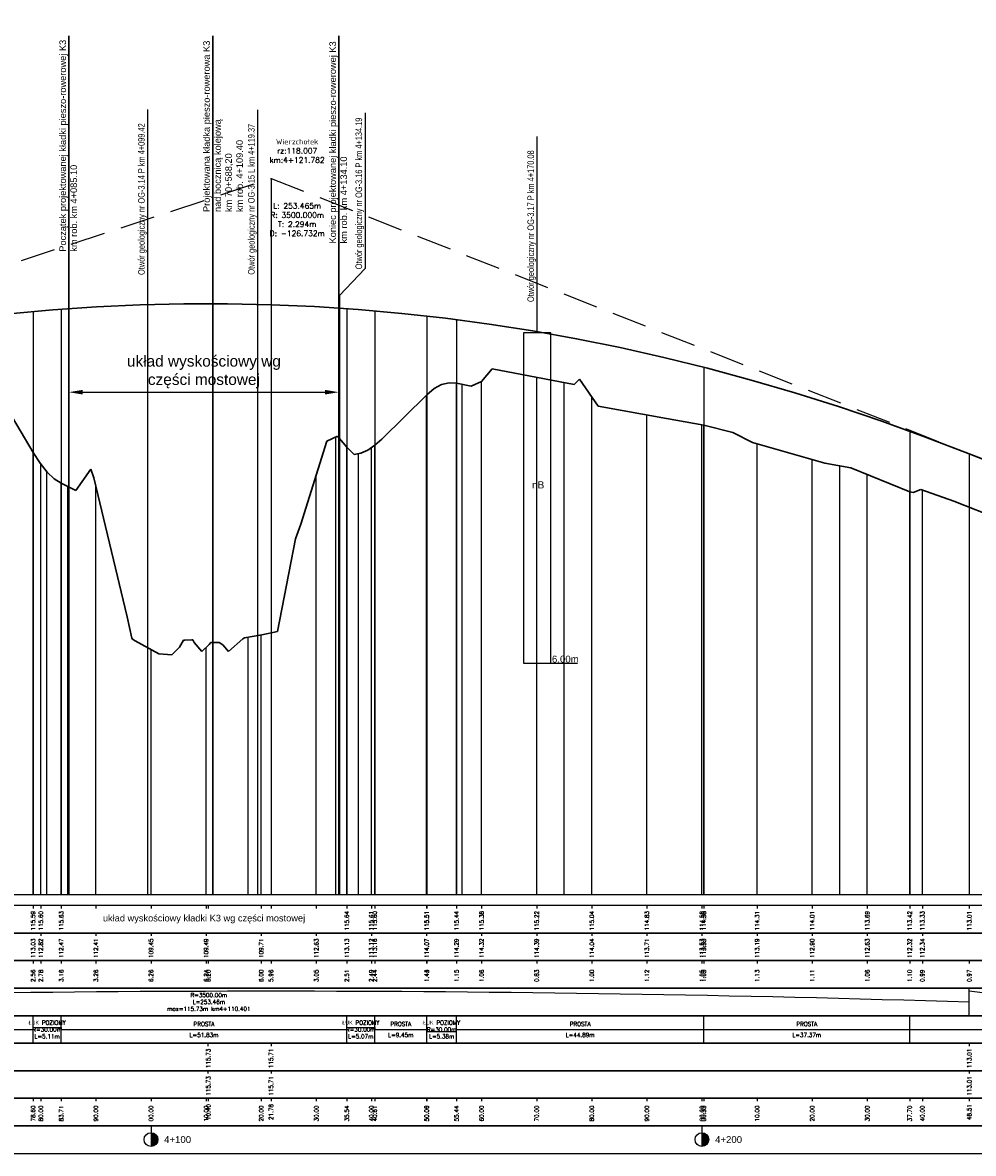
# Model space of a CAD drawing. Extents: x 7529714 to 7537797, y 5723889 to 5727796.
# Tile 26 of 28: x 7537372 to 7537545, y 5725349 to 5725554. Entities that reach past the tile are written whole.
import ezdxf
from ezdxf.enums import TextEntityAlignment as Align

# ---------------------------------------------------------------- set-up
doc = ezdxf.new("R2010")
doc.units = 0
doc.header["$PDMODE"] = 35
doc.header["$PDSIZE"] = 0.3
doc.linetypes.add('HIDDEN', pattern=[9.525, 6.35, -3.175])
for name, color, linetype in [('C-DROGI-PROFILE', 7, 'Continuous'), ('C-DROGI-PROFILE-ETYKIETY', 7, 'Continuous'), ('D-geologia', 150, 'Continuous'), ('Niw-opis', 2, 'Continuous')]:
    doc.layers.add(name, color=color, linetype=linetype)
doc.styles.add('ARIAL', font='arial.ttf', dxfattribs={"height": 1})
doc.styles.get("Standard").update_dxf_attribs({"font": 'arial.ttf'})
doc.dimstyles.new('ISO-25', dxfattribs={"dimtxt": 2.5, "dimasz": 2.5, "dimexe": 1.25, "dimexo": 0.625, "dimtad": 1, "dimtxsty": 'Standard', "dimcen": 2.5, "dimadec": 0, "dimazin": 0, "dimtfac": 1, "dimtmove": 0, "dimatfit": 3, "dimfxl": 1, "dimarcsym": 0})

# ---------------------------------------------------------------- blocks, each defined once
blk = doc.blocks.new('kilometraz')
at = {"linetype": 'ByBlock', "lineweight": -2}
blk.add_hatch(color=0, dxfattribs=at).paths.add_polyline_path([(0, -0.5, 0.414214), (0.5, 0, 0.414214), (0, 0.5)])
at = {"color": 0, "linetype": 'ByBlock', "lineweight": -2}
blk.add_line((0, 0.5), (0, -0.5), dxfattribs=at)
blk.add_circle((0, 0), 0.5, dxfattribs=at)
blk = doc.blocks.new('*D16')
at = {"layer": 'Defpoints', "color": 0}
for p in [(7537429.84, 5725487.1), (7537380.84, 5725484.31), (7537429.84, 5725484.31)]:
    blk.add_point(p, dxfattribs=at)
at = {"layer": 'Niw-opis', "color": 0, "lineweight": -2}
for p, q in [((7537380.84, 5725484.93), (7537380.84, 5725488.35)), ((7537383.34, 5725487.1), (7537427.34, 5725487.1)), ((7537429.84, 5725484.93), (7537429.84, 5725488.35))]:
    blk.add_line(p, q, dxfattribs=at)
at = {"layer": 'Niw-opis', "color": 0}
for points in [[(7537383.34, 5725487.52), (7537383.34, 5725486.68), (7537380.84, 5725487.1)], [(7537427.34, 5725487.52), (7537427.34, 5725486.68), (7537429.84, 5725487.1)]]:
    blk.add_solid(points, dxfattribs=at)
at = {"layer": 'Niw-opis', "color": 0, "lineweight": 30, "insert": (7537405.34, 5725490.78), "char_height": 2.5, "attachment_point": 5}
blk.add_mtext('{\\H0.8x;układ wyskościowy wg \\Pczęści mostowej}', dxfattribs=at)

msp = doc.modelspace()

# ---------------------------------------------------------------- linework, layer by layer
at = {"layer": 'C-DROGI-PROFILE', "color": 2, "linetype": 'HIDDEN', "lineweight": -3}
for p, q in [((7537290.79, 5725484.166), (7537417.522, 5725525.934)), ((7537417.522, 5725525.934), (7537544.255, 5725475.924))]:
    msp.add_line(p, q, dxfattribs=at)
at = {"layer": 'C-DROGI-PROFILE', "color": 12, "linetype": 'Continuous', "lineweight": 30, "true_color": 0xdb0000}
for p, q in [((7537369.998, 5725501.308), (7537377.919, 5725502.037)), ((7537377.919, 5725502.037), (7537385.839, 5725502.586)), ((7537385.839, 5725502.586), (7537393.76, 5725502.955)), ((7537393.76, 5725502.955), (7537401.681, 5725503.146)), ((7537401.681, 5725503.146), (7537409.602, 5725503.157)), ((7537409.602, 5725503.157), (7537417.522, 5725502.989)), ((7537417.522, 5725502.989), (7537425.443, 5725502.642)), ((7537425.443, 5725502.642), (7537433.364, 5725502.116)), ((7537433.364, 5725502.116), (7537441.285, 5725501.41)), ((7537441.285, 5725501.41), (7537449.205, 5725500.525)), ((7537449.205, 5725500.525), (7537457.126, 5725499.461)), ((7537457.126, 5725499.461), (7537465.047, 5725498.217)), ((7537465.047, 5725498.217), (7537472.968, 5725496.795)), ((7537472.968, 5725496.795), (7537480.889, 5725495.193)), ((7537480.889, 5725495.193), (7537488.809, 5725493.412)), ((7537488.809, 5725493.412), (7537496.73, 5725491.451)), ((7537496.73, 5725491.451), (7537504.651, 5725489.311)), ((7537504.651, 5725489.311), (7537512.572, 5725486.992)), ((7537512.572, 5725486.992), (7537520.492, 5725484.494)), ((7537520.492, 5725484.494), (7537528.413, 5725481.817)), ((7537528.413, 5725481.817), (7537536.334, 5725478.96)), ((7537536.334, 5725478.96), (7537544.255, 5725475.924)), ((7537544.255, 5725475.924), (7537577.326, 5725462.874))]:
    msp.add_line(p, q, dxfattribs=at)
at = {"layer": 'C-DROGI-PROFILE', "color": 98, "linetype": 'Continuous', "lineweight": 30, "true_color": 0x006100}
for p, q in [((7537455.754, 5725489.068), (7537457.635, 5725491.365)), ((7537457.635, 5725491.365), (7537472.524, 5725488.524)), ((7537453.837, 5725488.218), (7537455.754, 5725489.068)), ((7537472.524, 5725488.524), (7537473.54, 5725489.476)), ((7537473.54, 5725489.476), (7537476.906, 5725484.55)), ((7537445.8, 5725486.61), (7537447.146, 5725487.741)), ((7537447.146, 5725487.741), (7537448.492, 5725488.474)), ((7537448.492, 5725488.474), (7537449.838, 5725488.808)), ((7537449.838, 5725488.808), (7537451.184, 5725488.742)), ((7537451.184, 5725488.742), (7537453.837, 5725488.218)), ((7537369.025, 5725485.148), (7537374.338, 5725476.159)), ((7537437.632, 5725478.545), (7537445.8, 5725486.61)), ((7537476.906, 5725484.55), (7537489.298, 5725482.299)), ((7537489.298, 5725482.299), (7537496.074, 5725481.142)), ((7537496.074, 5725481.142), (7537501.351, 5725479.767)), ((7537427.628, 5725478.219), (7537429.599, 5725479.089)), ((7537429.599, 5725479.089), (7537431.28, 5725477.134)), ((7537501.351, 5725479.767), (7537504.939, 5725477.949)), ((7537422.951, 5725463.16), (7537427.628, 5725478.219)), ((7537431.28, 5725477.134), (7537432.547, 5725475.852)), ((7537435.081, 5725476.555), (7537436.348, 5725477.456)), ((7537436.348, 5725477.456), (7537437.632, 5725478.545)), ((7537504.939, 5725477.949), (7537518.033, 5725474.234)), ((7537374.338, 5725476.159), (7537375.615, 5725474.187)), ((7537432.547, 5725475.852), (7537432.609, 5725475.808)), ((7537432.609, 5725475.808), (7537433.814, 5725476.002)), ((7537433.814, 5725476.002), (7537435.081, 5725476.555)), ((7537375.615, 5725474.187), (7537376.892, 5725472.596)), ((7537376.892, 5725472.596), (7537378.169, 5725471.389)), ((7537382.072, 5725469.273), (7537384.844, 5725473.132)), ((7537384.844, 5725473.132), (7537385.363, 5725471.57)), ((7537518.033, 5725474.234), (7537522.732, 5725473.363)), ((7537522.732, 5725473.363), (7537533.443, 5725469.02)), ((7537378.169, 5725471.389), (7537379.446, 5725470.566)), ((7537379.446, 5725470.566), (7537382.072, 5725469.273)), ((7537385.363, 5725471.57), (7537391.41, 5725446.291)), ((7537533.443, 5725469.02), (7537534.07, 5725468.857)), ((7537534.07, 5725468.857), (7537535.439, 5725469.414)), ((7537535.439, 5725469.414), (7537541.471, 5725467.32)), ((7537541.471, 5725467.32), (7537552.754, 5725462.807)), ((7537421.956, 5725460.489), (7537422.951, 5725463.16)), ((7537418.697, 5725443.624), (7537421.956, 5725460.489)), ((7537391.41, 5725446.291), (7537392.245, 5725442.426)), ((7537392.245, 5725442.426), (7537392.375, 5725442.26)), ((7537392.375, 5725442.26), (7537392.873, 5725441.975)), ((7537392.873, 5725441.975), (7537397.161, 5725439.588)), ((7537400.899, 5725440.817), (7537401.63, 5725442.064)), ((7537401.63, 5725442.064), (7537401.856, 5725442.063)), ((7537401.856, 5725442.063), (7537403.132, 5725442.148)), ((7537403.132, 5725442.148), (7537403.353, 5725442.146)), ((7537403.353, 5725442.146), (7537403.57, 5725441.654)), ((7537409.83, 5725440.015), (7537412.413, 5725442.327)), ((7537412.413, 5725442.327), (7537412.727, 5725442.518)), ((7537412.727, 5725442.518), (7537415.88, 5725443.03)), ((7537415.88, 5725443.03), (7537418.697, 5725443.624)), ((7537399.499, 5725439.407), (7537400.899, 5725440.817)), ((7537403.57, 5725441.654), (7537404.958, 5725440.029)), ((7537404.958, 5725440.029), (7537406.281, 5725441.265)), ((7537406.281, 5725441.265), (7537406.604, 5725441.647)), ((7537406.604, 5725441.647), (7537407.868, 5725441.646)), ((7537407.868, 5725441.646), (7537408.098, 5725441.646)), ((7537408.098, 5725441.646), (7537408.801, 5725441.234)), ((7537408.801, 5725441.234), (7537409.83, 5725440.015)), ((7537397.161, 5725439.588), (7537399.499, 5725439.407))]:
    msp.add_line(p, q, dxfattribs=at)
at = {"layer": 'C-DROGI-PROFILE', "color": 1, "linetype": 'Continuous', "lineweight": -3}
for p, q in [((7537455.741, 5725395.868), (7537455.741, 5725489.063)), ((7537465.741, 5725395.868), (7537465.741, 5725489.818)), ((7537451.184, 5725395.868), (7537451.184, 5725488.742)), ((7537452.233, 5725395.868), (7537452.233, 5725488.535)), ((7537470.741, 5725395.868), (7537470.741, 5725488.864)), ((7537445.741, 5725395.868), (7537445.741, 5725486.551)), ((7537445.8, 5725395.868), (7537445.8, 5725486.61)), ((7537475.741, 5725395.868), (7537475.741, 5725486.256)), ((7537485.741, 5725395.868), (7537485.741, 5725482.945)), ((7537495.741, 5725395.868), (7537495.741, 5725481.199)), ((7537496.074, 5725395.868), (7537496.074, 5725481.142)), ((7537429.275, 5725395.868), (7537429.275, 5725478.946)), ((7537431.28, 5725395.868), (7537431.28, 5725477.134)), ((7537435.741, 5725395.868), (7537435.741, 5725477.024)), ((7537436.348, 5725395.868), (7537436.348, 5725477.456)), ((7537505.741, 5725395.868), (7537505.741, 5725477.722)), ((7537374.338, 5725395.868), (7537374.338, 5725476.159)), ((7537433.416, 5725395.868), (7537433.416, 5725475.938)), ((7537515.741, 5725395.868), (7537515.741, 5725474.885)), ((7537375.741, 5725395.868), (7537375.741, 5725474.031)), ((7537376.842, 5725395.868), (7537376.842, 5725472.659)), ((7537520.741, 5725395.868), (7537520.741, 5725473.732)), ((7537379.446, 5725395.868), (7537379.446, 5725470.566)), ((7537425.741, 5725395.868), (7537425.741, 5725472.141)), ((7537525.741, 5725395.868), (7537525.741, 5725472.143)), ((7537380.625, 5725395.868), (7537380.625, 5725469.986)), ((7537385.741, 5725395.868), (7537385.741, 5725469.993)), ((7537533.443, 5725395.868), (7537533.443, 5725469.02)), ((7537535.741, 5725395.868), (7537535.741, 5725469.31)), ((7537413.384, 5725395.868), (7537413.384, 5725442.625)), ((7537415.741, 5725395.868), (7537415.741, 5725443.007)), ((7537395.741, 5725395.868), (7537395.741, 5725440.379)), ((7537405.741, 5725395.868), (7537405.741, 5725440.76)), ((7533295.241, 5725395.868), (7537726.805, 5725395.868)), ((7537374.338, 5725393.868), (7537374.338, 5725393.368)), ((7537375.741, 5725393.868), (7537375.741, 5725393.368)), ((7537379.446, 5725393.868), (7537379.446, 5725393.368)), ((7537385.741, 5725393.868), (7537385.741, 5725393.368)), ((7537395.741, 5725393.868), (7537395.741, 5725393.368)), ((7537405.741, 5725393.868), (7537405.741, 5725393.368)), ((7537406.141, 5725393.868), (7537406.141, 5725393.368)), ((7537415.741, 5725393.868), (7537415.741, 5725393.368)), ((7537417.522, 5725393.868), (7537417.522, 5725393.368)), ((7537425.741, 5725393.868), (7537425.741, 5725393.368)), ((7537431.28, 5725393.868), (7537431.28, 5725393.368)), ((7537435.741, 5725393.868), (7537435.741, 5725393.368)), ((7537436.348, 5725393.868), (7537436.348, 5725393.368)), ((7537445.741, 5725393.868), (7537445.741, 5725393.368)), ((7537445.8, 5725393.868), (7537445.8, 5725393.368)), ((7537451.184, 5725393.868), (7537451.184, 5725393.368)), ((7537455.741, 5725393.868), (7537455.741, 5725393.368)), ((7537465.741, 5725393.868), (7537465.741, 5725393.368)), ((7537475.741, 5725393.868), (7537475.741, 5725393.368)), ((7537485.741, 5725393.868), (7537485.741, 5725393.368)), ((7537495.741, 5725393.868), (7537495.741, 5725393.368)), ((7537496.074, 5725393.868), (7537496.074, 5725393.368)), ((7537505.741, 5725393.868), (7537505.741, 5725393.368)), ((7537515.741, 5725393.868), (7537515.741, 5725393.368)), ((7537525.741, 5725393.868), (7537525.741, 5725393.368)), ((7537533.443, 5725393.868), (7537533.443, 5725393.368)), ((7537535.741, 5725393.868), (7537535.741, 5725393.368)), ((7537544.255, 5725393.868), (7537544.255, 5725393.368)), ((7537375.741, 5725388.868), (7537375.741, 5725388.368)), ((7537385.741, 5725388.868), (7537385.741, 5725388.368)), ((7537395.741, 5725388.868), (7537395.741, 5725388.368)), ((7537405.741, 5725388.868), (7537405.741, 5725388.368)), ((7537415.741, 5725388.868), (7537415.741, 5725388.368)), ((7537425.741, 5725388.868), (7537425.741, 5725388.368)), ((7537435.741, 5725388.868), (7537435.741, 5725388.368)), ((7537445.741, 5725388.868), (7537445.741, 5725388.368)), ((7537455.741, 5725388.868), (7537455.741, 5725388.368)), ((7537465.741, 5725388.868), (7537465.741, 5725388.368)), ((7537475.741, 5725388.868), (7537475.741, 5725388.368)), ((7537485.741, 5725388.868), (7537485.741, 5725388.368)), ((7537495.741, 5725388.868), (7537495.741, 5725388.368)), ((7537505.741, 5725388.868), (7537505.741, 5725388.368)), ((7537515.741, 5725388.868), (7537515.741, 5725388.368)), ((7537525.741, 5725388.868), (7537525.741, 5725388.368)), ((7537535.741, 5725388.868), (7537535.741, 5725388.368)), ((7537374.338, 5725383.868), (7537374.338, 5725383.368)), ((7537375.741, 5725383.868), (7537375.741, 5725383.368)), ((7537379.446, 5725383.868), (7537379.446, 5725383.368)), ((7537385.741, 5725383.868), (7537385.741, 5725383.368)), ((7537395.741, 5725383.868), (7537395.741, 5725383.368)), ((7537405.741, 5725383.868), (7537405.741, 5725383.368)), ((7537406.141, 5725383.868), (7537406.141, 5725383.368)), ((7537415.741, 5725383.868), (7537415.741, 5725383.368)), ((7537417.522, 5725383.868), (7537417.522, 5725383.368)), ((7537425.741, 5725383.868), (7537425.741, 5725383.368)), ((7537431.28, 5725383.868), (7537431.28, 5725383.368)), ((7537435.741, 5725383.868), (7537435.741, 5725383.368)), ((7537436.348, 5725383.868), (7537436.348, 5725383.368)), ((7537445.741, 5725383.868), (7537445.741, 5725383.368)), ((7537445.8, 5725383.868), (7537445.8, 5725383.368)), ((7537451.184, 5725383.868), (7537451.184, 5725383.368)), ((7537455.741, 5725383.868), (7537455.741, 5725383.368)), ((7537465.741, 5725383.868), (7537465.741, 5725383.368)), ((7537475.741, 5725383.868), (7537475.741, 5725383.368)), ((7537485.741, 5725383.868), (7537485.741, 5725383.368)), ((7537495.741, 5725383.868), (7537495.741, 5725383.368)), ((7537496.074, 5725383.868), (7537496.074, 5725383.368)), ((7537505.741, 5725383.868), (7537505.741, 5725383.368)), ((7537515.741, 5725383.868), (7537515.741, 5725383.368)), ((7537525.741, 5725383.868), (7537525.741, 5725383.368)), ((7537533.443, 5725383.868), (7537533.443, 5725383.368)), ((7537535.741, 5725383.868), (7537535.741, 5725383.368)), ((7537544.255, 5725383.868), (7537544.255, 5725383.368)), ((7537544.255, 5725373.868), (7537544.255, 5725378.868)), ((7537374.338, 5725368.868), (7537374.338, 5725373.868)), ((7537379.446, 5725368.868), (7537379.446, 5725373.868)), ((7537431.28, 5725368.868), (7537431.28, 5725373.868)), ((7537436.348, 5725368.868), (7537436.348, 5725373.868)), ((7537445.8, 5725368.868), (7537445.8, 5725373.868)), ((7537451.184, 5725368.868), (7537451.184, 5725373.868)), ((7537496.074, 5725368.868), (7537496.074, 5725373.868)), ((7537533.443, 5725368.868), (7537533.443, 5725373.868)), ((7537406.141, 5725368.368), (7537406.141, 5725368.868)), ((7537417.522, 5725368.868), (7537417.522, 5725368.368)), ((7537544.255, 5725368.868), (7537544.255, 5725368.368)), ((7537406.141, 5725363.368), (7537406.141, 5725363.868)), ((7537417.522, 5725363.868), (7537417.522, 5725363.368)), ((7537544.255, 5725363.868), (7537544.255, 5725363.368)), ((7537374.338, 5725358.868), (7537374.338, 5725358.368)), ((7537375.741, 5725358.868), (7537375.741, 5725358.368)), ((7537379.446, 5725358.868), (7537379.446, 5725358.368)), ((7537385.741, 5725358.868), (7537385.741, 5725358.368)), ((7537395.741, 5725358.868), (7537395.741, 5725358.368)), ((7537405.741, 5725358.868), (7537405.741, 5725358.368)), ((7537406.141, 5725358.868), (7537406.141, 5725358.368)), ((7537415.741, 5725358.868), (7537415.741, 5725358.368)), ((7537417.522, 5725358.868), (7537417.522, 5725358.368)), ((7537425.741, 5725358.868), (7537425.741, 5725358.368)), ((7537431.28, 5725358.868), (7537431.28, 5725358.368)), ((7537435.741, 5725358.868), (7537435.741, 5725358.368)), ((7537436.348, 5725358.868), (7537436.348, 5725358.368)), ((7537445.741, 5725358.868), (7537445.741, 5725358.368)), ((7537445.8, 5725358.868), (7537445.8, 5725358.368)), ((7537451.184, 5725358.868), (7537451.184, 5725358.368)), ((7537455.741, 5725358.868), (7537455.741, 5725358.368)), ((7537465.741, 5725358.868), (7537465.741, 5725358.368)), ((7537475.741, 5725358.868), (7537475.741, 5725358.368)), ((7537485.741, 5725358.868), (7537485.741, 5725358.368)), ((7537495.741, 5725358.868), (7537495.741, 5725358.368)), ((7537496.074, 5725358.868), (7537496.074, 5725358.368)), ((7537505.741, 5725358.868), (7537505.741, 5725358.368)), ((7537515.741, 5725358.868), (7537515.741, 5725358.368)), ((7537525.741, 5725358.868), (7537525.741, 5725358.368)), ((7537533.443, 5725358.868), (7537533.443, 5725358.368)), ((7537535.741, 5725358.868), (7537535.741, 5725358.368)), ((7537544.255, 5725358.868), (7537544.255, 5725358.368)), ((7537395.741, 5725353.868), (7537395.741, 5725352.368)), ((7537495.741, 5725353.868), (7537495.741, 5725352.368))]:
    msp.add_line(p, q, dxfattribs=at)
at = {"layer": 'C-DROGI-PROFILE', "color": 2, "linetype": 'Continuous', "lineweight": -3}
for p, q in [((7537544.255, 5725378.368), (7537577.326, 5725374.368)), ((7537364.648, 5725371.368), (7537374.338, 5725371.368)), ((7537374.338, 5725371.368), (7537374.338, 5725371.743)), ((7537374.338, 5725371.743), (7537379.446, 5725371.743)), ((7537379.446, 5725371.743), (7537379.446, 5725371.368)), ((7537379.446, 5725371.368), (7537431.28, 5725371.368)), ((7537431.28, 5725371.368), (7537431.28, 5725371.743)), ((7537431.28, 5725371.743), (7537436.348, 5725371.743)), ((7537436.348, 5725371.743), (7537436.348, 5725371.368)), ((7537436.348, 5725371.368), (7537445.8, 5725371.368)), ((7537445.8, 5725371.368), (7537445.8, 5725370.993)), ((7537445.8, 5725370.993), (7537451.184, 5725370.993)), ((7537451.184, 5725370.993), (7537451.184, 5725371.368)), ((7537451.184, 5725371.368), (7537631.11, 5725371.368))]:
    msp.add_line(p, q, dxfattribs=at)
at = {"layer": 'C-DROGI-PROFILE', "color": 12, "linetype": 'Continuous', "lineweight": 30, "true_color": 0xdb0000}
msp.add_lwpolyline([(7537369.998, 5725501.308), (7537377.919, 5725502.037), (7537385.839, 5725502.586), (7537393.76, 5725502.955), (7537401.681, 5725503.146), (7537409.602, 5725503.157), (7537417.522, 5725502.989), (7537425.443, 5725502.642), (7537433.364, 5725502.116), (7537441.285, 5725501.41), (7537449.205, 5725500.525), (7537457.126, 5725499.461), (7537465.047, 5725498.217), (7537472.968, 5725496.795), (7537480.889, 5725495.193), (7537488.809, 5725493.412), (7537496.73, 5725491.451), (7537504.651, 5725489.311), (7537512.572, 5725486.992), (7537520.492, 5725484.494), (7537528.413, 5725481.817), (7537536.334, 5725478.96), (7537544.255, 5725475.924), (7537577.326, 5725462.874)], dxfattribs=at)
at = {"layer": 'C-DROGI-PROFILE', "color": 2, "linetype": 'Continuous', "lineweight": -3, "extrusion": (0, 0, -1)}
msp.add_arc((-7537417.522, 5721362.101), 4016.267, 88.191746, 91.808254, dxfattribs=at)
at = {"layer": 'C-DROGI-PROFILE', "color": 1, "linetype": 'Continuous', "lineweight": -3}
for points in [[(7533295.741, 5725388.868), (7537726.805, 5725388.868), (7537726.805, 5725393.868), (7533295.741, 5725393.868)], [(7533295.741, 5725383.868), (7537726.805, 5725383.868), (7537726.805, 5725388.868), (7533295.741, 5725388.868)], [(7533295.741, 5725378.868), (7537726.805, 5725378.868), (7537726.805, 5725383.868), (7533295.741, 5725383.868)], [(7533295.741, 5725373.868), (7537726.805, 5725373.868), (7537726.805, 5725378.868), (7533295.741, 5725378.868)], [(7533295.741, 5725368.868), (7537726.805, 5725368.868), (7537726.805, 5725373.868), (7533295.741, 5725373.868)], [(7533295.741, 5725363.868), (7537726.805, 5725363.868), (7537726.805, 5725368.868), (7533295.741, 5725368.868)], [(7533295.741, 5725358.868), (7537726.805, 5725358.868), (7537726.805, 5725363.868), (7533295.741, 5725363.868)], [(7533295.741, 5725353.868), (7537726.805, 5725353.868), (7537726.805, 5725358.868), (7533295.741, 5725358.868)], [(7533295.741, 5725348.868), (7537726.805, 5725348.868), (7537726.805, 5725353.868), (7533295.741, 5725353.868)]]:
    msp.add_3dface(points, dxfattribs=at)
at = {"layer": 'C-DROGI-PROFILE-ETYKIETY', "color": 3, "linetype": 'Continuous', "lineweight": -3}
for p, q in [((7537417.522, 5725525.934), (7537417.522, 5725395.868)), ((7537544.255, 5725475.924), (7537544.255, 5725395.868))]:
    msp.add_line(p, q, dxfattribs=at)
at = {"layer": 'C-DROGI-PROFILE-ETYKIETY', "color": 2, "linetype": 'Continuous', "lineweight": -3}
for p, q in [((7537374.338, 5725501.73), (7537374.338, 5725395.868)), ((7537379.446, 5725502.156), (7537379.446, 5725395.868)), ((7537431.28, 5725502.272), (7537431.28, 5725395.868)), ((7537436.348, 5725501.871), (7537436.348, 5725395.868)), ((7537445.8, 5725500.928), (7537445.8, 5725395.868)), ((7537451.184, 5725500.276), (7537451.184, 5725395.868)), ((7537496.074, 5725491.62), (7537496.074, 5725395.868)), ((7537533.443, 5725480.023), (7537533.443, 5725395.868))]:
    msp.add_line(p, q, dxfattribs=at)
at = {"layer": 'D-geologia', "linetype": 'Continuous'}
for points in [[(7537395.158, 5725395.868), (7537395.158, 5725538.443)], [(7537415.108, 5725395.868), (7537415.108, 5725538.356)], [(7537434.612, 5725537.809), (7537434.612, 5725509.566), (7537429.933, 5725504.659), (7537429.933, 5725395.868)], [(7537465.819, 5725497.868), (7537465.819, 5725533.544)]]:
    msp.add_lwpolyline(points, dxfattribs=at)
at = {"layer": 'D-geologia'}
for points in [[(7537463.319, 5725437.868), (7537468.319, 5725437.868), (7537468.319, 5725437.868), (7537468.319, 5725497.868), (7537463.319, 5725497.868), (7537463.319, 5725437.868)], [(7537463.319, 5725437.868), (7537473.123, 5725437.868)]]:
    msp.add_lwpolyline(points, dxfattribs=at)
at = {"layer": 'Niw-opis', "lineweight": 30}
for points in [[(7537380.841, 5725395.868), (7537380.841, 5725551.843)], [(7537406.941, 5725395.868), (7537406.941, 5725551.843)], [(7537429.841, 5725395.868), (7537429.841, 5725551.843)]]:
    msp.add_lwpolyline(points, dxfattribs=at)
at = {"layer": 'Niw-opis', "color": 2}
msp.add_lwpolyline([(7533295.741, 5725395.868), (7537726.805, 5725395.868)], dxfattribs=at)
at = {"layer": 'Niw-opis'}
msp.add_lwpolyline([(7533295.741, 5725395.868), (7537726.805, 5725395.868)], dxfattribs=at)

# ---------------------------------------------------------------- block references
at = {"layer": 'C-DROGI-PROFILE-ETYKIETY', "linetype": 'Continuous', "lineweight": -3, "xscale": 2.499999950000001, "yscale": 2.499999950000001, "zscale": 2.499999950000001, "rotation": 8.53773646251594e-07}
for p in [(7537395.741, 5725351.368), (7537495.741, 5725351.368)]:
    msp.add_blockref('kilometraz', p, dxfattribs=at)

# ---------------------------------------------------------------- texts
at = {"layer": 'C-DROGI-PROFILE-ETYKIETY', "color": 2, "linetype": 'Continuous', "lineweight": -3, "char_height": 1, "attachment_point": 5}
for s, insert in [('{\\Fsimplex.shx|c238;Wierzchołek\\Prz:118.007\\Pkm:4+121.782}', (7537422.266, 5725530.934)), ('{\\Fsimplex.shx|c238;L: 253.465m\\PR: 3500.000m\\PT: 2.294m\\PD: -126.732m}', (7537422.266, 5725518.434))]:
    msp.add_mtext(s, dxfattribs=dict(at, insert=insert))
at = {"layer": 'C-DROGI-PROFILE-ETYKIETY', "color": 7, "linetype": 'Continuous', "lineweight": -3, "char_height": 0.75, "attachment_point": 5, "rotation": 90}
for s, insert in [('{\\Fsimplex.shx|c238;115.59}', (7537374.338, 5725391.118)), ('{\\Fsimplex.shx|c238;115.60}', (7537375.741, 5725391.118)), ('{\\Fsimplex.shx|c238;115.63}', (7537379.446, 5725391.118)), ('{\\Fsimplex.shx|c238;115.64}', (7537431.28, 5725391.118)), ('{\\Fsimplex.shx|c238;115.61}', (7537435.741, 5725391.118)), ('{\\Fsimplex.shx|c238;115.60}', (7537436.348, 5725391.118)), ('{\\Fsimplex.shx|c238;115.51}', (7537445.741, 5725391.118)), ('{\\Fsimplex.shx|c238;115.51}', (7537445.8, 5725391.118)), ('{\\Fsimplex.shx|c238;115.44}', (7537451.184, 5725391.118)), ('{\\Fsimplex.shx|c238;115.38}', (7537455.741, 5725391.118)), ('{\\Fsimplex.shx|c238;115.22}', (7537465.741, 5725391.118)), ('{\\Fsimplex.shx|c238;115.04}', (7537475.741, 5725391.118)), ('{\\Fsimplex.shx|c238;114.83}', (7537485.741, 5725391.118)), ('{\\Fsimplex.shx|c238;114.58}', (7537495.741, 5725391.118)), ('{\\Fsimplex.shx|c238;114.58}', (7537496.074, 5725391.118)), ('{\\Fsimplex.shx|c238;114.31}', (7537505.741, 5725391.118)), ('{\\Fsimplex.shx|c238;114.01}', (7537515.741, 5725391.118)), ('{\\Fsimplex.shx|c238;113.69}', (7537525.741, 5725391.118)), ('{\\Fsimplex.shx|c238;113.42}', (7537533.443, 5725391.118)), ('{\\Fsimplex.shx|c238;113.33}', (7537535.741, 5725391.118)), ('{\\Fsimplex.shx|c238;113.01}', (7537544.255, 5725391.118)), ('{\\Fsimplex.shx|c238;113.03}', (7537374.338, 5725386.118)), ('{\\Fsimplex.shx|c238;112.82}', (7537375.741, 5725386.118)), ('{\\Fsimplex.shx|c238;112.47}', (7537379.446, 5725386.118)), ('{\\Fsimplex.shx|c238;112.41}', (7537385.741, 5725386.118)), ('{\\Fsimplex.shx|c238;109.45}', (7537395.741, 5725386.118)), ('{\\Fsimplex.shx|c238;109.49}', (7537405.741, 5725386.118)), ('{\\Fsimplex.shx|c238;109.71}', (7537415.741, 5725386.118)), ('{\\Fsimplex.shx|c238;112.63}', (7537425.741, 5725386.118)), ('{\\Fsimplex.shx|c238;113.13}', (7537431.28, 5725386.118)), ('{\\Fsimplex.shx|c238;113.12}', (7537435.741, 5725386.118)), ('{\\Fsimplex.shx|c238;113.16}', (7537436.348, 5725386.118)), ('{\\Fsimplex.shx|c238;114.07}', (7537445.741, 5725386.118)), ('{\\Fsimplex.shx|c238;114.07}', (7537445.8, 5725386.118)), ('{\\Fsimplex.shx|c238;114.29}', (7537451.184, 5725386.118)), ('{\\Fsimplex.shx|c238;114.32}', (7537455.741, 5725386.118)), ('{\\Fsimplex.shx|c238;114.39}', (7537465.741, 5725386.118)), ('{\\Fsimplex.shx|c238;114.04}', (7537475.741, 5725386.118)), ('{\\Fsimplex.shx|c238;113.71}', (7537485.741, 5725386.118)), ('{\\Fsimplex.shx|c238;113.53}', (7537495.741, 5725386.118)), ('{\\Fsimplex.shx|c238;113.53}', (7537496.074, 5725386.118)), ('{\\Fsimplex.shx|c238;113.19}', (7537505.741, 5725386.118)), ('{\\Fsimplex.shx|c238;112.90}', (7537515.741, 5725386.118)), ('{\\Fsimplex.shx|c238;112.63}', (7537525.741, 5725386.118)), ('{\\Fsimplex.shx|c238;112.32}', (7537533.443, 5725386.118)), ('{\\Fsimplex.shx|c238;112.34}', (7537535.741, 5725386.118)), ('{\\Fsimplex.shx|c238;2.56}', (7537374.338, 5725381.118)), ('{\\Fsimplex.shx|c238;2.78}', (7537375.741, 5725381.118)), ('{\\Fsimplex.shx|c238;3.16}', (7537379.446, 5725381.118)), ('{\\Fsimplex.shx|c238;3.26}', (7537385.741, 5725381.118)), ('{\\Fsimplex.shx|c238;6.26}', (7537395.741, 5725381.118)), ('{\\Fsimplex.shx|c238;6.24}', (7537405.741, 5725381.118)), ('{\\Fsimplex.shx|c238;6.20}', (7537406.141, 5725381.118)), ('{\\Fsimplex.shx|c238;6.20}', (7537406.141, 5725381.118)), ('{\\Fsimplex.shx|c238;6.00}', (7537415.741, 5725381.118)), ('{\\Fsimplex.shx|c238;5.96}', (7537417.522, 5725381.118)), ('{\\Fsimplex.shx|c238;3.05}', (7537425.741, 5725381.118)), ('{\\Fsimplex.shx|c238;2.51}', (7537431.28, 5725381.118)), ('{\\Fsimplex.shx|c238;2.49}', (7537435.741, 5725381.118)), ('{\\Fsimplex.shx|c238;2.44}', (7537436.348, 5725381.118)), ('{\\Fsimplex.shx|c238;1.44}', (7537445.741, 5725381.118)), ('{\\Fsimplex.shx|c238;1.43}', (7537445.8, 5725381.118)), ('{\\Fsimplex.shx|c238;1.15}', (7537451.184, 5725381.118)), ('{\\Fsimplex.shx|c238;1.06}', (7537455.741, 5725381.118)), ('{\\Fsimplex.shx|c238;0.83}', (7537465.741, 5725381.118)), ('{\\Fsimplex.shx|c238;1.00}', (7537475.741, 5725381.118)), ('{\\Fsimplex.shx|c238;1.12}', (7537485.741, 5725381.118)), ('{\\Fsimplex.shx|c238;1.05}', (7537495.741, 5725381.118)), ('{\\Fsimplex.shx|c238;1.05}', (7537496.074, 5725381.118)), ('{\\Fsimplex.shx|c238;1.13}', (7537505.741, 5725381.118)), ('{\\Fsimplex.shx|c238;1.11}', (7537515.741, 5725381.118)), ('{\\Fsimplex.shx|c238;1.06}', (7537525.741, 5725381.118)), ('{\\Fsimplex.shx|c238;1.10}', (7537533.443, 5725381.118)), ('{\\Fsimplex.shx|c238;0.99}', (7537535.741, 5725381.118)), ('{\\Fsimplex.shx|c238;0.97}', (7537544.255, 5725381.118)), ('{\\Fsimplex.shx|c238;115.73}', (7537406.141, 5725366.118)), ('{\\Fsimplex.shx|c238;115.73}', (7537406.141, 5725366.118)), ('{\\Fsimplex.shx|c238;115.71}', (7537417.522, 5725366.118)), ('{\\Fsimplex.shx|c238;113.01}', (7537544.255, 5725366.118)), ('{\\Fsimplex.shx|c238;115.73}', (7537406.141, 5725361.118)), ('{\\Fsimplex.shx|c238;115.73}', (7537406.141, 5725361.118)), ('{\\Fsimplex.shx|c238;115.71}', (7537417.522, 5725361.118)), ('{\\Fsimplex.shx|c238;113.01}', (7537544.255, 5725361.118)), ('{\\Fsimplex.shx|c238;10.40}', (7537406.141, 5725356.368)), ('{\\Fsimplex.shx|c238;10.40}', (7537406.141, 5725356.368)), ('{\\Fsimplex.shx|c238;21.78}', (7537417.522, 5725356.368)), ('{\\Fsimplex.shx|c238;48.51}', (7537544.255, 5725356.368)), ('{\\Fsimplex.shx|c238;78.60}', (7537374.338, 5725356.118)), ('{\\Fsimplex.shx|c238;80.00}', (7537375.741, 5725356.118)), ('{\\Fsimplex.shx|c238;83.71}', (7537379.446, 5725356.118)), ('{\\Fsimplex.shx|c238;90.00}', (7537385.741, 5725356.118)), ('{\\Fsimplex.shx|c238;00.00}', (7537395.741, 5725356.118)), ('{\\Fsimplex.shx|c238;10.00}', (7537405.741, 5725356.118)), ('{\\Fsimplex.shx|c238;20.00}', (7537415.741, 5725356.118)), ('{\\Fsimplex.shx|c238;30.00}', (7537425.741, 5725356.118)), ('{\\Fsimplex.shx|c238;35.54}', (7537431.28, 5725356.118)), ('{\\Fsimplex.shx|c238;40.00}', (7537435.741, 5725356.118)), ('{\\Fsimplex.shx|c238;40.61}', (7537436.348, 5725356.118)), ('{\\Fsimplex.shx|c238;50.00}', (7537445.741, 5725356.118)), ('{\\Fsimplex.shx|c238;50.06}', (7537445.8, 5725356.118)), ('{\\Fsimplex.shx|c238;55.44}', (7537451.184, 5725356.118)), ('{\\Fsimplex.shx|c238;60.00}', (7537455.741, 5725356.118)), ('{\\Fsimplex.shx|c238;70.00}', (7537465.741, 5725356.118)), ('{\\Fsimplex.shx|c238;80.00}', (7537475.741, 5725356.118)), ('{\\Fsimplex.shx|c238;90.00}', (7537485.741, 5725356.118)), ('{\\Fsimplex.shx|c238;00.00}', (7537495.741, 5725356.118)), ('{\\Fsimplex.shx|c238;00.33}', (7537496.074, 5725356.118)), ('{\\Fsimplex.shx|c238;10.00}', (7537505.741, 5725356.118)), ('{\\Fsimplex.shx|c238;20.00}', (7537515.741, 5725356.118)), ('{\\Fsimplex.shx|c238;30.00}', (7537525.741, 5725356.118)), ('{\\Fsimplex.shx|c238;37.70}', (7537533.443, 5725356.118)), ('{\\Fsimplex.shx|c238;40.00}', (7537535.741, 5725356.118))]:
    msp.add_mtext(s, dxfattribs=dict(at, insert=insert))
at = {"layer": 'C-DROGI-PROFILE-ETYKIETY', "color": 7, "linetype": 'Continuous', "lineweight": -3}
for s, insert, char_height, attachment_point in [('{\\C256;układ wyskościowy kładki K3 wg części mostowej}', (7537405.363, 5725391.41), 1.2, 5), ('{\\Fsimplex.shx|c238;R=3500.00m\\PL=253.46m\\Pmax=115.73m km4+110.401}', (7537406.241, 5725376.368), 0.75, 5), ('{\\Fsimplex.shx|c238;ŁUK POZIOMY\\PR=30.00m\\PL=5.11m}', (7537376.892, 5725371.368), 0.75, 5), ('{\\Fsimplex.shx|c238;PROSTA}', (7537405.363, 5725372.368), 0.75, 5), ('{\\Fsimplex.shx|c238;ŁUK POZIOMY\\PR=30.00m\\PL=5.07m}', (7537433.814, 5725371.368), 0.75, 5), ('{\\Fsimplex.shx|c238;PROSTA}', (7537441.074, 5725372.368), 0.75, 5), ('{\\Fsimplex.shx|c238;ŁUK POZIOMY\\PR=30.00m\\PL=5.38m}', (7537448.492, 5725371.368), 0.75, 5), ('{\\Fsimplex.shx|c238;PROSTA}', (7537473.629, 5725372.368), 0.75, 5), ('{\\Fsimplex.shx|c238;PROSTA}', (7537514.758, 5725372.368), 0.75, 5), ('{\\Fsimplex.shx|c238;L=51.83m}', (7537405.363, 5725370.368), 0.75, 5), ('{\\Fsimplex.shx|c238;L=9.45m}', (7537441.074, 5725370.368), 0.75, 5), ('{\\Fsimplex.shx|c238;L=44.89m}', (7537473.629, 5725370.368), 0.75, 5), ('{\\Fsimplex.shx|c238;L=37.37m}', (7537514.758, 5725370.368), 0.75, 5), ('4+100', (7537398.116, 5725351.368), 1.25, 4), ('4+200', (7537498.116, 5725351.368), 1.25, 4)]:
    msp.add_mtext(s, dxfattribs=dict(at, insert=insert, char_height=char_height, attachment_point=attachment_point))
at = {"layer": 'D-geologia', "linetype": 'Continuous', "width": 0.8}
for s, p in [('Otwór geologiczny nr OG-3.16 P km 4+134.19', (7537434.412, 5725509.416)), ('Otwór geologiczny nr OG-3.14 P km 4+099.42', (7537394.958, 5725508.389)), ('Otwór geologiczny nr OG-3.15 L km 4+119.37', (7537414.908, 5725508.441)), ('Otwór geologiczny nr OG-3.17 P km 4+170.08', (7537465.619, 5725503.479))]:
    msp.add_text(s, height=1.2, rotation=90, dxfattribs=at).set_placement(p, align=Align.BOTTOM_LEFT)
at = {"layer": 'D-geologia'}
msp.add_text('6.00m', height=1.25, rotation=0.23907, dxfattribs=at).set_placement((7537468.514, 5725437.999))
at = {"layer": 'D-geologia', "color": 2, "lineweight": 13, "insert": (7537466.014, 5725470.263), "char_height": 1.2, "width": 15.82992, "attachment_point": 5, "style": 'ARIAL'}
msp.add_mtext('{\\H1.083x;\\C256;nB}', dxfattribs=at)
at = {"layer": 'Niw-opis', "lineweight": 30, "char_height": 1.2, "attachment_point": 1, "rotation": 90}
for s, insert in [('Początek projektowanej kładki pieszo-rowerowej K3\\Pkm rob. km 4+085.10', (7537379.114, 5725512.613)), ('Projektowana kładka pieszo-rowerowa K3\\Pnad bocznicą kolejową\\Pkm 70+588,20\\Pkm rob. 4+109.40', (7537405.214, 5725519.819)), ('Koniec projektowanej kładki pieszo-rowerowej K3\\Pkm rob. km 4+134.10', (7537428.114, 5725514.109))]:
    msp.add_mtext_dynamic_manual_height_columns(s, width=49.94787, gutter_width=6, heights=[0], dxfattribs=dict(at, insert=insert))

# ---------------------------------------------------------------- dimensions: what is measured, and where the dimension line sits
at = {"layer": 'Niw-opis', "lineweight": 30}
dim = msp.add_linear_dim(base=(7537429.841, 5725487.101), p1=(7537380.841, 5725484.31), p2=(7537429.841, 5725484.31), text='{\\H0.8x;układ wyskościowy wg \\Pczęści mostowej}', dimstyle='ISO-25', dxfattribs=at)
dim.commit()
dim.dimension.update_dxf_attribs({"geometry": '*D16', "text_midpoint": (7537405.341, 5725490.781)})

doc.saveas('drawing.dxf')
